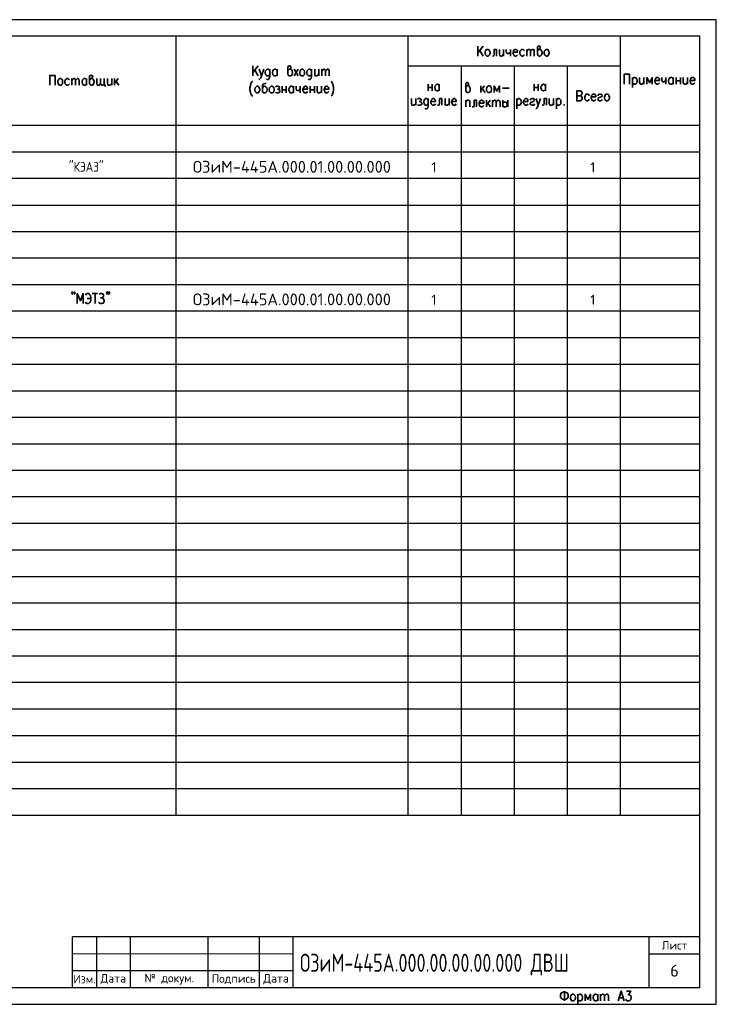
# Model space of a CAD drawing. Header units: millimetres. Extents: x -2 to 2563, y -1050 to -750.
# Tile 16 of 16: x 2351 to 2563, y -1050 to -750. Entities that reach past the tile are written whole.
import ezdxf

# ---------------------------------------------------------------- set-up
doc = ezdxf.new("R2010")
doc.units = ezdxf.units.MM
doc.layers.add('Cont', color=6, linetype='Continuous')
doc.layers.add('Text', color=3, linetype='Continuous')
doc.styles.add('Isocpeur', font='isocpeur.ttf')
doc.styles.add('simplex', font='simplex.shx', dxfattribs={"width": 0.9})
doc.styles.add('Style1', font='romans.shx', dxfattribs={"width": 0.8})

msp = doc.modelspace()

# ---------------------------------------------------------------- linework, layer by layer
at = {"color": 7, "linetype": 'Continuous', "lineweight": 25}
for p, q in [((2563.35, -750.23), (2139.32, -750.23)), ((2563.35, -1050.02), (2563.35, -750.23)), ((2558.37, -790.6), (2159.5, -790.6)), ((2558.37, -798.63), (2159.5, -798.63)), ((2558.37, -806.76), (2159.5, -806.76)), ((2558.37, -814.8), (2159.5, -814.8)), ((2558.37, -822.84), (2159.5, -822.84)), ((2558.37, -830.96), (2159.5, -830.96)), ((2558.37, -839), (2159.5, -839)), ((2558.37, -847.13), (2159.5, -847.13)), ((2558.37, -855.17), (2159.5, -855.17)), ((2558.37, -863.29), (2159.5, -863.29)), ((2558.37, -871.33), (2159.5, -871.33)), ((2558.37, -879.46), (2159.5, -879.46)), ((2558.37, -887.5), (2159.5, -887.5)), ((2558.37, -895.53), (2159.5, -895.53)), ((2558.37, -903.66), (2159.5, -903.66)), ((2558.37, -911.7), (2159.5, -911.7)), ((2558.37, -919.83), (2159.5, -919.83)), ((2558.37, -927.86), (2159.5, -927.86)), ((2558.37, -935.99), (2159.5, -935.99)), ((2558.37, -944.03), (2159.5, -944.03)), ((2558.37, -952.07), (2159.5, -952.07)), ((2558.37, -960.19), (2159.5, -960.19)), ((2558.37, -968.23), (2159.5, -968.23)), ((2558.37, -976.36), (2159.5, -976.36)), ((2558.37, -984.4), (2159.5, -984.4)), ((2139.32, -1050.02), (2563.35, -1050.02))]:
    msp.add_line(p, q, dxfattribs=at)
at = {"color": 7, "linetype": 'Continuous', "lineweight": 35}
for p, q in [((2492.4, -758.27), (2490.74, -760.28)), ((2490.74, -758.27), (2490.74, -761.33)), ((2492.4, -761.33), (2491.35, -759.58)), ((2496.42, -759.32), (2496.42, -761.33)), ((2498.61, -759.32), (2498.61, -761.33)), ((2500.7, -759.32), (2500.7, -761.33)), ((2505.68, -759.32), (2505.68, -761.33)), ((2423.9, -764.3), (2422.24, -766.31)), ((2422.24, -764.3), (2422.24, -767.35)), ((2423.9, -767.35), (2422.85, -765.61)), ((2429.67, -765.34), (2429.67, -767.35)), ((2434.82, -765.34), (2436.13, -767.35)), ((2436.13, -765.34), (2434.82, -767.35)), ((2442.34, -765.34), (2442.34, -767.35)), ((2443.3, -765.34), (2443.3, -767.35)), ((2367.19, -768.14), (2367.19, -770.15)), ((2371.65, -768.14), (2371.65, -770.15)), ((2379.34, -768.14), (2379.34, -770.15)), ((2380.21, -768.14), (2380.21, -770.15)), ((2381.35, -768.14), (2380.21, -769.63)), ((2380.65, -769.01), (2381.52, -770.15)), ((2475.63, -769.89), (2475.63, -771.9)), ((2476.85, -769.89), (2476.85, -771.9)), ((2479.03, -769.89), (2479.03, -771.9)), ((2491.7, -770.41), (2491.7, -772.42)), ((2492.84, -770.41), (2491.7, -771.81)), ((2507.95, -769.89), (2507.95, -771.9)), ((2509.18, -769.89), (2509.18, -771.9)), ((2511.36, -769.89), (2511.36, -771.9)), ((2537.84, -767.88), (2537.84, -770.85)), ((2541.33, -767.88), (2541.33, -769.89)), ((2547.97, -767.88), (2547.97, -769.89)), ((2550.24, -767.88), (2550.24, -769.89)), ((2551.12, -767.88), (2551.12, -769.89)), ((2551.12, -768.84), (2552.43, -768.84)), ((2552.43, -767.88), (2552.43, -769.89)), ((2554.61, -767.88), (2554.61, -769.89)), ((2431.24, -770.5), (2431.24, -772.51)), ((2431.24, -771.55), (2432.46, -771.55)), ((2432.46, -770.5), (2432.46, -772.51)), ((2434.65, -770.5), (2434.65, -772.51)), ((2436.74, -770.5), (2436.74, -772.51)), ((2439.71, -770.5), (2439.71, -772.51)), ((2439.71, -771.55), (2441.02, -771.55)), ((2441.02, -770.5), (2441.02, -772.51)), ((2443.21, -770.5), (2443.21, -772.51)), ((2475.63, -770.85), (2476.85, -770.85)), ((2492.14, -771.29), (2493.01, -772.42)), ((2498.26, -771.11), (2500.35, -771.11)), ((2507.95, -770.85), (2509.18, -770.85)), ((2471.87, -774.26), (2471.87, -776.27)), ((2479.82, -774.26), (2479.82, -776.27)), ((2482, -774.26), (2482, -776.27)), ((2487.07, -774.78), (2487.07, -776.79)), ((2490.39, -774.78), (2490.39, -776.79)), ((2493.36, -774.78), (2493.36, -776.79)), ((2494.5, -774.78), (2493.36, -776.27)), ((2493.8, -775.65), (2494.67, -776.79)), ((2495.2, -774.78), (2495.2, -776.79)), ((2498.43, -774.78), (2498.43, -776.79)), ((2499.92, -774.78), (2499.92, -776.79)), ((2502.62, -774.26), (2502.62, -777.32)), ((2511.62, -774.26), (2511.62, -776.27)), ((2513.81, -774.26), (2513.81, -776.27)), ((2514.68, -774.26), (2514.68, -777.32)), ((2517.13, -1046), (2517.13, -1048.97)), ((2521.24, -1046.96), (2521.24, -1050.02)), ((2527.26, -1046.96), (2527.26, -1048.97)), ((2528.14, -1046.96), (2528.14, -1048.97)), ((2533.82, -1048.01), (2534.95, -1048.01))]:
    msp.add_line(p, q, dxfattribs=at)
at = {"color": 7, "lineweight": 20}
msp.add_line((2367.45, -1034.63), (2434.53, -1034.63), dxfattribs=at)
at = {"color": 7, "linetype": 'Continuous', "lineweight": 35}
for points in [[(2508.92, -759.75), (2509.09, -759.4), (2509.35, -759.32), (2509.7, -758.97), (2509.79, -758.7), (2509.7, -758.44), (2509.61, -758.27), (2509.27, -758.27), (2509, -758.44), (2508.92, -758.53), (2508.92, -760.71), (2509, -760.98), (2509.09, -761.15), (2509.35, -761.33), (2509.7, -761.33), (2509.96, -761.15), (2510.14, -760.89), (2510.31, -760.45), (2510.31, -760.1), (2510.14, -759.75), (2509.96, -759.4), (2509.7, -759.32), (2509.35, -759.32)], [(2496.42, -759.32), (2495.72, -759.32), (2495.72, -760.71), (2495.63, -761.15), (2495.37, -761.33), (2495.2, -761.33)], [(2497.38, -759.32), (2497.38, -760.71), (2497.47, -761.15), (2497.73, -761.33), (2498.08, -761.33), (2498.26, -761.15), (2498.61, -760.71)], [(2499.39, -759.32), (2499.39, -760.01), (2499.57, -760.45), (2499.74, -760.54), (2500.09, -760.54), (2500.35, -760.45), (2500.7, -760.01)], [(2501.49, -760.1), (2502.89, -760.1), (2502.89, -759.84), (2502.8, -759.58), (2502.62, -759.4), (2502.45, -759.32), (2502.1, -759.32), (2501.84, -759.4), (2501.66, -759.75), (2501.49, -760.1), (2501.49, -760.45), (2501.66, -760.89), (2501.84, -761.15), (2502.1, -761.33), (2502.45, -761.33), (2502.62, -761.15), (2502.89, -760.89)], [(2504.98, -759.75), (2504.72, -759.4), (2504.55, -759.32), (2504.2, -759.32), (2503.94, -759.4), (2503.67, -759.75), (2503.59, -760.1), (2503.59, -760.45), (2503.67, -760.89), (2503.94, -761.15), (2504.2, -761.33), (2504.55, -761.33), (2504.72, -761.15), (2504.98, -760.89)], [(2505.68, -759.84), (2506.03, -759.4), (2506.21, -759.32), (2506.47, -759.32), (2506.73, -759.4), (2506.82, -759.84), (2506.82, -761.33)], [(2506.82, -759.84), (2507.17, -759.4), (2507.43, -759.32), (2507.61, -759.32), (2507.87, -759.4), (2507.95, -759.84), (2507.95, -761.33)], [(2432.99, -765.78), (2433.25, -765.52), (2433.42, -765.34), (2433.77, -765.08), (2433.95, -764.73), (2433.77, -764.47), (2433.69, -764.3), (2433.34, -764.3), (2433.07, -764.47), (2432.99, -764.65), (2432.99, -766.74), (2433.07, -767.09), (2433.25, -767.18), (2433.42, -767.35), (2433.77, -767.35), (2434.03, -767.18), (2434.3, -766.92), (2434.38, -766.48), (2434.38, -766.22), (2434.3, -765.78), (2434.03, -765.52), (2433.77, -765.34), (2433.42, -765.34)], [(2360.46, -770.15), (2360.46, -767.18), (2362.12, -767.18), (2362.12, -770.15)], [(2372.61, -768.58), (2372.87, -768.32), (2373.05, -768.14), (2373.4, -767.88), (2373.57, -767.53), (2373.4, -767.27), (2373.31, -767.18), (2372.96, -767.18), (2372.7, -767.27), (2372.61, -767.44), (2372.61, -769.63), (2372.7, -769.89), (2372.87, -770.06), (2373.05, -770.15), (2373.4, -770.15), (2373.66, -770.06), (2373.83, -769.71), (2374.01, -769.28), (2374.01, -769.01), (2373.83, -768.58), (2373.66, -768.32), (2373.4, -768.14), (2373.05, -768.14)], [(2424.95, -767.35), (2424.69, -767.97), (2424.42, -768.23), (2424.25, -768.4), (2424.07, -768.4)], [(2424.25, -765.34), (2424.95, -767.35), (2425.65, -765.34)], [(2427.48, -765.78), (2427.31, -765.61), (2427.22, -765.52), (2426.96, -765.34), (2426.7, -765.34), (2426.43, -765.52), (2426.17, -765.78), (2426.08, -766.22), (2426.08, -766.48), (2426.17, -766.92), (2426.43, -767.18), (2426.7, -767.35), (2426.96, -767.35), (2427.22, -767.18), (2427.48, -766.92)], [(2427.48, -765.34), (2427.48, -767.62), (2427.31, -768.05), (2427.22, -768.23), (2426.96, -768.4), (2426.7, -768.4), (2426.43, -768.23)], [(2429.67, -766.92), (2429.4, -767.18), (2429.23, -767.35), (2428.88, -767.35), (2428.62, -767.18), (2428.53, -767.09), (2428.36, -766.92), (2428.27, -766.48), (2428.27, -766.22), (2428.36, -765.78), (2428.62, -765.52), (2428.88, -765.34), (2429.23, -765.34), (2429.4, -765.52), (2429.67, -765.78)], [(2440.15, -765.78), (2440.06, -765.61), (2439.89, -765.52), (2439.71, -765.34), (2439.36, -765.34), (2439.1, -765.52), (2438.84, -765.78), (2438.75, -766.22), (2438.75, -766.48), (2438.84, -766.92), (2439.1, -767.18), (2439.36, -767.35), (2439.71, -767.35), (2439.89, -767.18), (2440.15, -766.92)], [(2440.15, -765.34), (2440.15, -767.62), (2440.06, -768.05), (2439.89, -768.23), (2439.71, -768.4), (2439.36, -768.4), (2439.1, -768.23)], [(2441.11, -765.34), (2441.11, -766.74), (2441.2, -767.18), (2441.46, -767.35), (2441.81, -767.35), (2441.99, -767.18), (2442.34, -766.74)], [(2443.3, -765.87), (2443.65, -765.52), (2443.82, -765.34), (2444.08, -765.34), (2444.35, -765.52), (2444.43, -765.87), (2444.43, -767.35)], [(2444.43, -765.87), (2444.78, -765.52), (2444.96, -765.34), (2445.22, -765.34), (2445.48, -765.52), (2445.57, -765.87), (2445.57, -767.35)], [(2535.3, -769.89), (2535.3, -766.83), (2536.96, -766.83), (2536.96, -769.89)], [(2366.49, -768.58), (2366.23, -768.32), (2366.06, -768.14), (2365.71, -768.14), (2365.44, -768.32), (2365.18, -768.58), (2365.1, -769.01), (2365.1, -769.28), (2365.18, -769.71), (2365.44, -770.06), (2365.71, -770.15), (2366.06, -770.15), (2366.23, -770.06), (2366.49, -769.71)], [(2367.19, -768.75), (2367.54, -768.32), (2367.72, -768.14), (2367.98, -768.14), (2368.24, -768.32), (2368.33, -768.75), (2368.33, -770.15)], [(2368.33, -768.75), (2368.68, -768.32), (2368.94, -768.14), (2369.11, -768.14), (2369.38, -768.32), (2369.46, -768.75), (2369.46, -770.15)], [(2371.65, -769.71), (2371.47, -770.06), (2371.21, -770.15), (2370.86, -770.15), (2370.69, -770.06), (2370.51, -769.89), (2370.43, -769.71), (2370.34, -769.28), (2370.34, -769.01), (2370.43, -768.58), (2370.69, -768.32), (2370.86, -768.14), (2371.21, -768.14), (2371.47, -768.32), (2371.65, -768.58)], [(2375.93, -769.63), (2375.58, -770.06), (2375.41, -770.15), (2375.14, -770.15), (2374.88, -770.06), (2374.79, -769.63), (2374.79, -768.14)], [(2377.07, -769.63), (2376.8, -770.06), (2376.54, -770.15), (2376.28, -770.15), (2376.1, -770.06), (2375.93, -769.63), (2375.93, -768.14)], [(2377.07, -768.14), (2377.07, -770.15), (2377.33, -770.15), (2377.33, -770.59)], [(2378.03, -768.14), (2378.03, -769.63), (2378.11, -770.06), (2378.38, -770.15), (2378.73, -770.15), (2378.99, -770.06), (2379.34, -769.63)], [(2422.24, -768.93), (2421.98, -769.19), (2421.71, -769.63), (2421.54, -770.24), (2421.37, -770.94), (2421.37, -771.55), (2421.54, -772.25), (2421.71, -772.86), (2421.98, -773.3), (2422.24, -773.56)], [(2426.35, -769.54), (2426.17, -769.63), (2425.56, -769.8), (2425.3, -769.98), (2425.21, -770.24), (2425.21, -771.99), (2425.3, -772.25), (2425.47, -772.42), (2425.65, -772.51), (2426, -772.51), (2426.26, -772.42), (2426.52, -772.07), (2426.61, -771.72), (2426.61, -771.37), (2426.52, -770.94), (2426.35, -770.85), (2426.26, -770.67), (2426, -770.5), (2425.65, -770.5), (2425.47, -770.67), (2425.21, -770.94)], [(2446.09, -768.93), (2446.35, -769.19), (2446.53, -769.63), (2446.79, -770.24), (2446.88, -770.94), (2446.88, -771.55), (2446.79, -772.25), (2446.53, -772.86), (2446.35, -773.3), (2446.09, -773.56)], [(2479.03, -771.46), (2478.86, -771.72), (2478.6, -771.9), (2478.25, -771.9), (2478.07, -771.72), (2477.9, -771.64), (2477.81, -771.46), (2477.72, -771.02), (2477.72, -770.76), (2477.81, -770.33), (2478.07, -770.06), (2478.25, -769.89), (2478.6, -769.89), (2478.86, -770.06), (2479.03, -770.33)], [(2487.07, -770.85), (2487.33, -770.5), (2487.51, -770.41), (2487.86, -770.06), (2488.03, -769.8), (2487.86, -769.54), (2487.77, -769.36), (2487.42, -769.36), (2487.25, -769.54), (2487.07, -769.63), (2487.07, -771.81), (2487.25, -772.07), (2487.33, -772.25), (2487.51, -772.42), (2487.86, -772.42), (2488.12, -772.25), (2488.38, -771.99), (2488.47, -771.55), (2488.47, -771.29), (2488.38, -770.85), (2488.12, -770.5), (2487.86, -770.41), (2487.51, -770.41)], [(2497.38, -772.42), (2497.38, -770.41), (2496.51, -771.99), (2495.72, -770.41), (2495.72, -772.42)], [(2511.36, -771.46), (2511.19, -771.72), (2510.93, -771.9), (2510.58, -771.9), (2510.31, -771.72), (2510.23, -771.64), (2510.14, -771.46), (2509.96, -771.02), (2509.96, -770.76), (2510.14, -770.33), (2510.31, -770.06), (2510.58, -769.89), (2510.93, -769.89), (2511.19, -770.06), (2511.36, -770.33)], [(2537.84, -768.32), (2538.1, -767.97), (2538.36, -767.88), (2538.62, -767.88), (2538.89, -767.97), (2539.15, -768.32), (2539.24, -768.75), (2539.24, -769.01), (2539.15, -769.45), (2538.89, -769.71), (2538.62, -769.89), (2538.36, -769.89), (2538.1, -769.71), (2537.84, -769.45)], [(2540.02, -767.88), (2540.02, -769.28), (2540.2, -769.71), (2540.37, -769.89), (2540.72, -769.89), (2540.98, -769.71), (2541.33, -769.28)], [(2543.87, -769.89), (2543.87, -767.88), (2543.08, -769.45), (2542.21, -767.88), (2542.21, -769.89)], [(2544.65, -768.75), (2546.05, -768.75), (2546.05, -768.4), (2545.96, -768.14), (2545.79, -767.97), (2545.61, -767.88), (2545.26, -767.88), (2545, -767.97), (2544.74, -768.32), (2544.65, -768.75), (2544.65, -769.01), (2544.74, -769.45), (2545, -769.71), (2545.26, -769.89), (2545.61, -769.89), (2545.79, -769.71), (2546.05, -769.45)], [(2546.75, -767.88), (2546.75, -768.58), (2546.84, -769.01), (2547.1, -769.19), (2547.45, -769.19), (2547.71, -769.01), (2547.97, -768.58)], [(2550.24, -769.45), (2549.98, -769.71), (2549.72, -769.89), (2549.37, -769.89), (2549.2, -769.71), (2549.02, -769.63), (2548.93, -769.45), (2548.85, -769.01), (2548.85, -768.75), (2548.93, -768.32), (2549.2, -767.97), (2549.37, -767.88), (2549.72, -767.88), (2549.98, -767.97), (2550.24, -768.32)], [(2553.3, -767.88), (2553.3, -769.28), (2553.48, -769.71), (2553.65, -769.89), (2554, -769.89), (2554.26, -769.71), (2554.61, -769.28)], [(2555.4, -768.75), (2556.8, -768.75), (2556.8, -768.4), (2556.71, -768.14), (2556.54, -767.97), (2556.36, -767.88), (2556.01, -767.88), (2555.75, -767.97), (2555.49, -768.32), (2555.4, -768.75), (2555.4, -769.01), (2555.49, -769.45), (2555.75, -769.71), (2556.01, -769.89), (2556.36, -769.89), (2556.54, -769.71), (2556.8, -769.45)], [(2429.23, -770.67), (2429.58, -770.5), (2429.93, -770.5), (2430.28, -770.67), (2430.36, -770.94), (2430.28, -771.29), (2430.02, -771.37), (2429.75, -771.37)], [(2430.02, -771.37), (2430.28, -771.55), (2430.36, -771.72), (2430.54, -771.99), (2430.36, -772.25), (2430.28, -772.42), (2430.02, -772.51), (2429.58, -772.51), (2429.23, -772.42)], [(2434.65, -772.07), (2434.47, -772.42), (2434.21, -772.51), (2433.86, -772.51), (2433.6, -772.42), (2433.51, -772.25), (2433.42, -772.07), (2433.25, -771.72), (2433.25, -771.37), (2433.42, -770.94), (2433.6, -770.67), (2433.86, -770.5), (2434.21, -770.5), (2434.47, -770.67), (2434.65, -770.94)], [(2435.52, -770.5), (2435.52, -771.29), (2435.61, -771.72), (2435.78, -771.81), (2436.13, -771.81), (2436.39, -771.72), (2436.74, -771.29)], [(2437.53, -771.37), (2438.93, -771.37), (2438.93, -771.11), (2438.84, -770.85), (2438.75, -770.67), (2438.49, -770.5), (2438.14, -770.5), (2437.88, -770.67), (2437.7, -770.94), (2437.53, -771.37), (2437.53, -771.72), (2437.7, -772.07), (2437.88, -772.42), (2438.14, -772.51), (2438.49, -772.51), (2438.75, -772.42), (2438.93, -772.07)], [(2441.9, -770.5), (2441.9, -771.99), (2442.07, -772.42), (2442.25, -772.51), (2442.6, -772.51), (2442.86, -772.42), (2443.21, -771.99)], [(2444, -771.37), (2445.39, -771.37), (2445.39, -771.11), (2445.31, -770.85), (2445.13, -770.67), (2444.96, -770.5), (2444.61, -770.5), (2444.35, -770.67), (2444.17, -770.94), (2444, -771.37), (2444, -771.72), (2444.17, -772.07), (2444.35, -772.42), (2444.61, -772.51), (2444.96, -772.51), (2445.13, -772.42), (2445.39, -772.07)], [(2521.94, -771.9), (2520.89, -771.9), (2520.89, -774.96), (2521.94, -774.96), (2522.28, -774.78), (2522.37, -774.61), (2522.55, -774.34), (2522.55, -773.91), (2522.37, -773.65), (2522.28, -773.47), (2521.94, -773.38), (2520.89, -773.38)], [(2521.94, -771.9), (2522.28, -772.07), (2522.37, -772.16), (2522.55, -772.51), (2522.55, -772.77), (2522.37, -773.03), (2522.28, -773.21), (2521.94, -773.38)], [(2524.73, -773.38), (2524.47, -773.03), (2524.21, -772.95), (2523.86, -772.95), (2523.68, -773.03), (2523.42, -773.38), (2523.33, -773.73), (2523.33, -774.08), (2523.42, -774.52), (2523.68, -774.78), (2523.86, -774.96), (2524.21, -774.96), (2524.47, -774.78), (2524.73, -774.52)], [(2525.26, -773.73), (2526.65, -773.73), (2526.65, -773.47), (2526.57, -773.21), (2526.48, -773.03), (2526.22, -772.95), (2525.87, -772.95), (2525.6, -773.03), (2525.43, -773.38), (2525.26, -773.73), (2525.26, -774.08), (2525.43, -774.52), (2525.6, -774.78), (2525.87, -774.96), (2526.22, -774.96), (2526.48, -774.78), (2526.65, -774.52)], [(2527.35, -773.38), (2527.44, -773.03), (2527.79, -772.95), (2528.14, -772.95), (2528.49, -773.03), (2528.66, -773.38), (2528.49, -773.65), (2528.31, -773.73), (2527.7, -773.91), (2527.44, -774.08), (2527.35, -774.34), (2527.35, -774.52), (2527.44, -774.78), (2527.79, -774.96), (2528.14, -774.96), (2528.49, -774.78), (2528.66, -774.52)], [(2470.56, -774.26), (2470.56, -775.74), (2470.73, -776.18), (2470.91, -776.27), (2471.26, -776.27), (2471.52, -776.18), (2471.87, -775.74)], [(2472.39, -774.43), (2472.74, -774.26), (2473.09, -774.26), (2473.44, -774.43), (2473.62, -774.69), (2473.44, -774.96), (2473.27, -775.13), (2472.92, -775.13)], [(2473.27, -775.13), (2473.44, -775.31), (2473.62, -775.39), (2473.7, -775.74), (2473.62, -776), (2473.44, -776.18), (2473.27, -776.27), (2472.74, -776.27), (2472.39, -776.18)], [(2475.63, -774.69), (2475.54, -774.61), (2475.45, -774.43), (2475.19, -774.26), (2474.84, -774.26), (2474.66, -774.43), (2474.4, -774.69), (2474.32, -775.13), (2474.32, -775.39), (2474.4, -775.83), (2474.66, -776.18), (2474.84, -776.27), (2475.19, -776.27), (2475.45, -776.18), (2475.63, -775.83)], [(2475.63, -774.26), (2475.63, -776.62), (2475.54, -777.05), (2475.45, -777.14), (2475.19, -777.32), (2474.84, -777.32), (2474.66, -777.14)], [(2476.5, -775.13), (2477.9, -775.13), (2477.9, -774.87), (2477.72, -774.61), (2477.64, -774.43), (2477.37, -774.26), (2477.02, -774.26), (2476.85, -774.43), (2476.59, -774.69), (2476.5, -775.13), (2476.5, -775.39), (2476.59, -775.83), (2476.85, -776.18), (2477.02, -776.27), (2477.37, -776.27), (2477.64, -776.18), (2477.9, -775.83)], [(2479.82, -774.26), (2479.12, -774.26), (2479.12, -775.74), (2479.03, -776.18), (2478.77, -776.27), (2478.51, -776.27)], [(2480.78, -774.26), (2480.78, -775.74), (2480.87, -776.18), (2481.13, -776.27), (2481.39, -776.27), (2481.65, -776.18), (2482, -775.74)], [(2482.79, -775.13), (2484.19, -775.13), (2484.19, -774.87), (2484.1, -774.61), (2484.01, -774.43), (2483.75, -774.26), (2483.4, -774.26), (2483.14, -774.43), (2482.97, -774.69), (2482.79, -775.13), (2482.79, -775.39), (2482.97, -775.83), (2483.14, -776.18), (2483.4, -776.27), (2483.75, -776.27), (2484.01, -776.18), (2484.19, -775.83)], [(2487.07, -775.39), (2487.33, -774.96), (2487.6, -774.78), (2487.95, -774.78), (2488.21, -774.96), (2488.3, -775.22), (2488.3, -776.79)], [(2490.39, -774.78), (2489.69, -774.78), (2489.69, -776.27), (2489.61, -776.62), (2489.34, -776.79), (2489.08, -776.79)], [(2491.18, -775.65), (2492.58, -775.65), (2492.58, -775.39), (2492.49, -775.04), (2492.31, -774.96), (2492.14, -774.78), (2491.79, -774.78), (2491.53, -774.96), (2491.27, -775.22), (2491.18, -775.65), (2491.18, -775.92), (2491.27, -776.35), (2491.53, -776.62), (2491.79, -776.79), (2492.14, -776.79), (2492.31, -776.62), (2492.58, -776.35)], [(2495.2, -775.39), (2495.55, -774.96), (2495.81, -774.78), (2496.07, -774.78), (2496.25, -774.96), (2496.33, -775.39), (2496.33, -776.79)], [(2496.33, -775.39), (2496.68, -774.96), (2496.95, -774.78), (2497.21, -774.78), (2497.38, -774.96), (2497.56, -775.39), (2497.56, -776.79)], [(2498.43, -775.65), (2498.61, -775.48), (2498.78, -775.39), (2499.13, -775.39), (2499.3, -775.39), (2499.48, -775.48), (2499.57, -775.65), (2499.74, -775.92), (2499.74, -776.27), (2499.57, -776.53), (2499.48, -776.62), (2499.3, -776.79), (2498.78, -776.79), (2498.61, -776.62), (2498.43, -776.53)], [(2502.62, -774.69), (2502.8, -774.43), (2503.06, -774.26), (2503.41, -774.26), (2503.67, -774.43), (2503.85, -774.69), (2504.02, -775.13), (2504.02, -775.39), (2503.85, -775.83), (2503.67, -776.18), (2503.41, -776.27), (2503.06, -776.27), (2502.8, -776.18), (2502.62, -775.83)], [(2504.72, -775.13), (2506.03, -775.13), (2506.03, -774.87), (2505.95, -774.61), (2505.86, -774.43), (2505.6, -774.26), (2505.25, -774.26), (2505.07, -774.43), (2504.81, -774.69), (2504.72, -775.13), (2504.72, -775.39), (2504.81, -775.83), (2505.07, -776.18), (2505.25, -776.27), (2505.6, -776.27), (2505.86, -776.18), (2506.03, -775.83)], [(2506.73, -774.69), (2506.91, -774.43), (2507.26, -774.26), (2507.61, -774.26), (2507.95, -774.43), (2508.04, -774.69), (2507.95, -774.96), (2507.69, -775.13), (2507.08, -775.31), (2506.91, -775.39), (2506.73, -775.74), (2506.73, -775.83), (2506.91, -776.18), (2507.26, -776.27), (2507.61, -776.27), (2507.95, -776.18), (2508.04, -775.83)], [(2509.18, -776.27), (2508.92, -776.88), (2508.74, -777.14), (2508.48, -777.32), (2508.39, -777.32)], [(2508.48, -774.26), (2509.18, -776.27), (2509.88, -774.26)], [(2511.62, -774.26), (2510.93, -774.26), (2510.93, -775.74), (2510.84, -776.18), (2510.58, -776.27), (2510.31, -776.27)], [(2512.5, -774.26), (2512.5, -775.74), (2512.67, -776.18), (2512.85, -776.27), (2513.2, -776.27), (2513.46, -776.18), (2513.81, -775.74)], [(2514.68, -774.69), (2514.94, -774.43), (2515.21, -774.26), (2515.56, -774.26), (2515.73, -774.43), (2515.99, -774.69), (2516.08, -775.13), (2516.08, -775.39), (2515.99, -775.83), (2515.73, -776.18), (2515.56, -776.27), (2515.21, -776.27), (2514.94, -776.18), (2514.68, -775.83)], [(2533.47, -1048.97), (2534.43, -1046), (2535.3, -1048.97)], [(2536, -1046), (2537.31, -1046), (2536.61, -1047.13), (2536.96, -1047.13), (2537.14, -1047.31), (2537.31, -1047.39), (2537.4, -1047.83), (2537.4, -1048.09), (2537.31, -1048.53), (2537.05, -1048.88), (2536.7, -1048.97), (2536.35, -1048.97), (2536, -1048.88), (2535.92, -1048.7), (2535.83, -1048.44)], [(2521.24, -1047.39), (2521.5, -1047.13), (2521.67, -1046.96), (2522.02, -1046.96), (2522.28, -1047.13), (2522.55, -1047.39), (2522.63, -1047.83), (2522.63, -1048.09), (2522.55, -1048.53), (2522.28, -1048.88), (2522.02, -1048.97), (2521.67, -1048.97), (2521.5, -1048.88), (2521.24, -1048.53)], [(2525.08, -1048.97), (2525.08, -1046.96), (2524.29, -1048.53), (2523.42, -1046.96), (2523.42, -1048.97)], [(2527.26, -1048.53), (2527, -1048.88), (2526.83, -1048.97), (2526.48, -1048.97), (2526.22, -1048.88), (2526.13, -1048.7), (2525.95, -1048.53), (2525.87, -1048.09), (2525.87, -1047.83), (2525.95, -1047.39), (2526.22, -1047.13), (2526.48, -1046.96), (2526.83, -1046.96), (2527, -1047.13), (2527.26, -1047.39)], [(2528.14, -1047.57), (2528.49, -1047.13), (2528.75, -1046.96), (2529.01, -1046.96), (2529.19, -1047.13), (2529.36, -1047.57), (2529.36, -1048.97)], [(2529.36, -1047.57), (2529.71, -1047.13), (2529.89, -1046.96), (2530.15, -1046.96), (2530.41, -1047.13), (2530.5, -1047.57), (2530.5, -1048.97)]]:
    msp.add_lwpolyline(points, dxfattribs=at)
for points in [[(2493.54, -759.32), (2493.89, -759.32), (2494.15, -759.4), (2494.32, -759.75), (2494.5, -760.1), (2494.5, -760.45), (2494.32, -760.89), (2494.15, -761.15), (2493.89, -761.33), (2493.54, -761.33), (2493.28, -761.15), (2493.1, -760.89), (2493.01, -760.45), (2493.01, -760.1), (2493.1, -759.75), (2493.28, -759.4)], [(2511.54, -759.32), (2511.89, -759.32), (2512.15, -759.4), (2512.32, -759.75), (2512.5, -760.1), (2512.5, -760.45), (2512.32, -760.89), (2512.15, -761.15), (2511.89, -761.33), (2511.54, -761.33), (2511.36, -761.15), (2511.1, -760.89), (2511.01, -760.45), (2511.01, -760.1), (2511.1, -759.75), (2511.36, -759.4)], [(2437.18, -765.34), (2437.53, -765.34), (2437.7, -765.52), (2437.97, -765.78), (2438.05, -766.22), (2438.05, -766.48), (2437.97, -766.92), (2437.7, -767.18), (2437.53, -767.35), (2437.18, -767.35), (2436.92, -767.18), (2436.66, -766.92), (2436.57, -766.48), (2436.57, -766.22), (2436.66, -765.78), (2436.92, -765.52)], [(2363.52, -768.14), (2363.87, -768.14), (2364.05, -768.32), (2364.31, -768.58), (2364.4, -769.01), (2364.4, -769.28), (2364.31, -769.71), (2364.05, -770.06), (2363.87, -770.15), (2363.52, -770.15), (2363.26, -770.06), (2363, -769.71), (2362.91, -769.28), (2362.91, -769.01), (2363, -768.58), (2363.26, -768.32)], [(2493.97, -770.41), (2494.32, -770.41), (2494.59, -770.5), (2494.85, -770.85), (2494.94, -771.29), (2494.94, -771.55), (2494.85, -771.99), (2494.59, -772.25), (2494.32, -772.42), (2493.97, -772.42), (2493.8, -772.25), (2493.54, -771.99), (2493.45, -771.55), (2493.45, -771.29), (2493.54, -770.85), (2493.8, -770.5)], [(2423.46, -770.5), (2423.81, -770.5), (2424.07, -770.67), (2424.25, -770.94), (2424.42, -771.37), (2424.42, -771.72), (2424.25, -772.07), (2424.07, -772.42), (2423.81, -772.51), (2423.46, -772.51), (2423.29, -772.42), (2423.03, -772.07), (2422.94, -771.72), (2422.94, -771.37), (2423.03, -770.94), (2423.29, -770.67)], [(2427.83, -770.5), (2428.18, -770.5), (2428.44, -770.67), (2428.7, -770.94), (2428.79, -771.37), (2428.79, -771.72), (2428.7, -772.07), (2428.44, -772.42), (2428.18, -772.51), (2427.83, -772.51), (2427.66, -772.42), (2427.39, -772.07), (2427.31, -771.72), (2427.31, -771.37), (2427.39, -770.94), (2427.66, -770.67)], [(2529.89, -772.95), (2530.24, -772.95), (2530.5, -773.03), (2530.67, -773.38), (2530.85, -773.73), (2530.85, -774.08), (2530.67, -774.52), (2530.5, -774.78), (2530.24, -774.96), (2529.89, -774.96), (2529.62, -774.78), (2529.45, -774.52), (2529.36, -774.08), (2529.36, -773.73), (2529.45, -773.38), (2529.62, -773.03)], [(2517.04, -776), (2516.95, -776.18), (2517.04, -776.27), (2517.13, -776.18)], [(2516.87, -1046.26), (2517.3, -1046.26), (2517.65, -1046.43), (2517.92, -1046.52), (2518.18, -1046.87), (2518.27, -1047.13), (2518.27, -1047.74), (2518.18, -1048.01), (2517.92, -1048.27), (2517.65, -1048.44), (2517.3, -1048.53), (2516.87, -1048.53), (2516.52, -1048.44), (2516.26, -1048.27), (2516.08, -1048.01), (2515.91, -1047.74), (2515.91, -1047.13), (2516.08, -1046.87), (2516.26, -1046.52), (2516.52, -1046.43)], [(2519.49, -1046.96), (2519.84, -1046.96), (2520.1, -1047.13), (2520.36, -1047.39), (2520.45, -1047.83), (2520.45, -1048.09), (2520.36, -1048.53), (2520.1, -1048.88), (2519.84, -1048.97), (2519.49, -1048.97), (2519.31, -1048.88), (2519.05, -1048.53), (2518.96, -1048.09), (2518.96, -1047.83), (2519.05, -1047.39), (2519.31, -1047.13)]]:
    msp.add_lwpolyline(points, close=True, dxfattribs=at)
at = {"color": 7, "lineweight": 35, "flags": 128}
for points in [[(2367.42, -833.18), (2367.34, -833.35), (2367.17, -833.18), (2367.34, -833.09), (2367.42, -833.18), (2367.42, -833.51), (2367.34, -833.77), (2367.17, -833.94)], [(2368.1, -833.18), (2368.01, -833.35), (2367.93, -833.18), (2368.01, -833.09), (2368.1, -833.18), (2368.1, -833.51), (2368.01, -833.77), (2367.93, -833.94)], [(2378.01, -833.18), (2377.84, -833.35), (2377.75, -833.18), (2377.84, -833.09), (2378.01, -833.18), (2378.01, -833.51), (2377.84, -833.77), (2377.75, -833.94)], [(2378.68, -833.18), (2378.51, -833.35), (2378.43, -833.18), (2378.51, -833.09), (2378.68, -833.18), (2378.68, -833.51), (2378.51, -833.77), (2378.43, -833.94)], [(2370.64, -836.65), (2370.64, -833.6), (2369.79, -835.8), (2368.86, -833.6), (2368.86, -836.65)], [(2371.4, -834.11), (2371.57, -833.77), (2371.82, -833.6), (2372.33, -833.6), (2372.5, -833.77), (2372.76, -834.11), (2372.84, -834.36), (2373.01, -834.78), (2373.01, -835.55), (2372.84, -835.97), (2372.76, -836.22), (2372.5, -836.56), (2372.33, -836.65), (2371.82, -836.65), (2371.57, -836.56), (2371.4, -836.22)], [(2371.82, -835.12), (2373.01, -835.12)], [(2373.43, -833.6), (2375.04, -833.6)], [(2374.28, -833.6), (2374.28, -836.65)], [(2375.55, -833.77), (2375.97, -833.6), (2376.31, -833.6), (2376.74, -833.77), (2376.82, -834.11), (2376.82, -834.36), (2376.74, -834.62), (2376.31, -834.95), (2376.74, -835.12), (2376.9, -835.38), (2377.07, -835.63), (2377.07, -835.97), (2376.9, -836.22), (2376.74, -836.56), (2376.31, -836.65), (2375.97, -836.65), (2375.63, -836.56), (2375.3, -836.22)], [(2376.31, -834.95), (2375.89, -834.95)]]:
    msp.add_lwpolyline(points, dxfattribs=at)
at = {"layer": 'Cont', "color": 7}
for p, q in [((2558.37, -755.21), (2159.5, -755.21)), ((2398.82, -755.21), (2398.82, -992.52)), ((2469.51, -755.21), (2469.51, -992.52)), ((2534.08, -755.21), (2534.08, -992.52)), ((2558.37, -1044.95), (2558.37, -755.21)), ((2469.51, -764.3), (2534.08, -764.3)), ((2485.67, -764.3), (2485.67, -992.52)), ((2501.84, -764.3), (2501.84, -992.52)), ((2517.92, -764.3), (2517.92, -992.52)), ((2558.37, -782.47), (2159.5, -782.47)), ((2558.37, -992.52), (2159.5, -992.52)), ((2558.37, -1029.47), (2367.45, -1029.47)), ((2367.45, -1044.95), (2367.45, -1029.47)), ((2374.67, -1029.47), (2374.67, -1044.95)), ((2384.99, -1029.47), (2384.99, -1044.95)), ((2408.73, -1044.95), (2408.73, -1029.47)), ((2424.21, -1029.47), (2424.21, -1044.95)), ((2434.53, -1044.95), (2434.53, -1029.47)), ((2542.89, -1044.95), (2542.89, -1029.47)), ((2542.89, -1034.63), (2558.37, -1034.63)), ((2434.53, -1039.79), (2367.45, -1039.79)), ((2558.37, -1044.95), (2159.5, -1044.95))]:
    msp.add_line(p, q, dxfattribs=at)

# ---------------------------------------------------------------- texts
at = {"color": 0, "lineweight": 35, "style": 'simplex', "width": 0.7}
msp.add_text('ОЗиМ-445А.000.00.00.00.000 ДВШ', height=5.5, dxfattribs=at).set_placement((2436.64, -1040.12))
at = {"lineweight": 25, "char_height": 3.612, "width": 81.4421, "attachment_point": 5, "style": 'Isocpeur'}
for insert in [(2444.75, -795.02), (2444.75, -835.39)]:
    msp.add_mtext('\\pxsm1.5,ql;ОЗиМ-445А.000.01.00.00.000', dxfattribs=dict(at, insert=insert))
at = {"color": 7, "lineweight": 25, "attachment_point": 5, "style": 'Isocpeur'}
for s, insert, char_height, width in [('\\pxsm1.5,ql;{\\H0.85714x;1\\H1.13334x; }', (2517.33, -795.15), 3.612, 81.4421), ('\\pxsm1.5,ql;{\\H0.85714x;1}', (2565.7, -795.15), 3.612, 81.4421), ('\\pxsm1.5,ql;{\\H0.85714x;1\\H1.13334x; }', (2517.33, -835.52), 3.612, 81.4421), ('\\pxsm1.5,ql;{\\H0.85714x;1}', (2565.7, -835.52), 3.612, 81.4421), ('Лист', (2550.63, -1032.05), 2.58, 20.64), ('6', (2550.63, -1039.79), 3.61, 20.64), ('Изм.', (2371.06, -1042.37), 2.58, 20.64), ('Дата', (2379.83, -1042.37), 2.58, 20.64), ('№ докум.', (2396.86, -1042.37), 2.58, 20.64), ('Подпись', (2416.47, -1042.37), 2.58, 20.64), ('Дата', (2429.37, -1042.37), 2.58, 20.64)]:
    msp.add_mtext(s, dxfattribs=dict(at, insert=insert, char_height=char_height, width=width))
at = {"layer": 'Text', "style": 'Style1', "width": 0.8}
msp.add_text('"КЭАЗ"', height=3, dxfattribs=at).set_placement((2366.3, -796.52))

doc.saveas('drawing.dxf')
